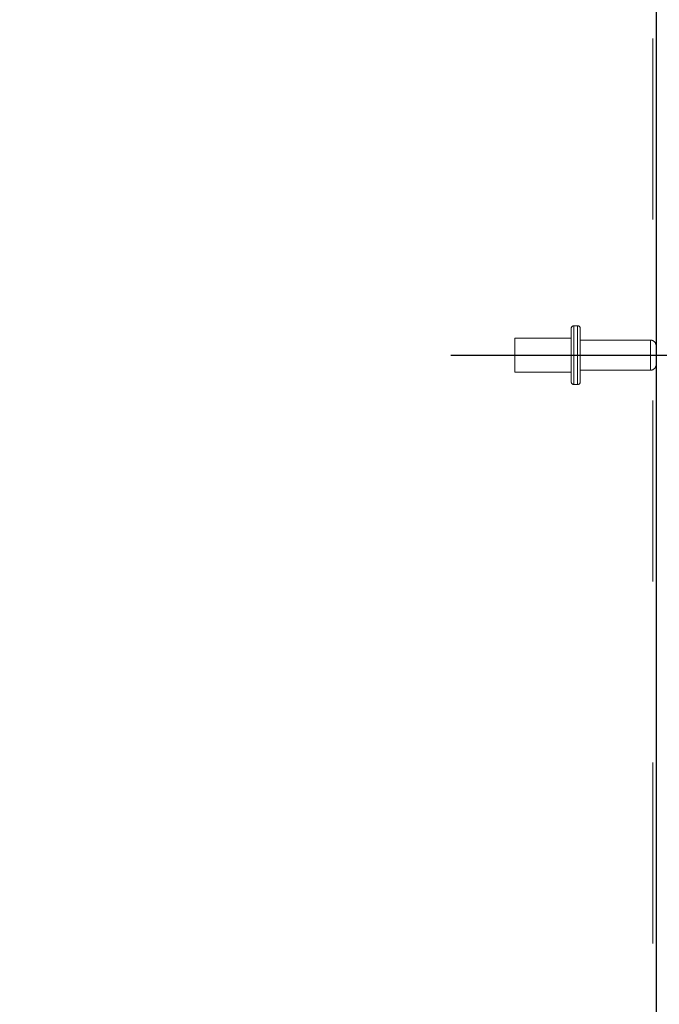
# Model space of a CAD drawing. Header units: inches. Extents: x 0.2 to 10.8, y 0.2 to 8.2.
# Tile 168 of 176: x 6.356 to 6.709, y 4.654 to 5.198. Entities that reach past the tile are written whole.
import ezdxf

# ---------------------------------------------------------------- set-up
doc = ezdxf.new("R2010")
doc.units = ezdxf.units.IN
doc.header["$MEASUREMENT"] = 0
doc.linetypes.add('CENTERX2', pattern=[0.8, 0.5, -0.1, 0.1, -0.1])
doc.linetypes.add('HIDDEN', pattern=[0.075, 0.05, -0.025])
doc.layers.add('CENTER', color=40, linetype='CENTERX2')
doc.layers.add('DIMENSIONS', color=140, linetype='Continuous')
doc.styles.add('SLDTEXTSTYLE0', font='TXT', dxfattribs={"width": 0.7})
doc.dimstyles.new('SLDDIMSTYLE1', dxfattribs={"dimtxt": 0.084961, "dimasz": 0.13, "dimexe": 0, "dimexo": 0.0625, "dimgap": 0.02124, "dimtad": 0, "dimtih": 1, "dimtoh": 1, "dimlfac": 20, "dimrnd": 1e-09, "dimzin": 12, "dimdsep": 46, "dimtxsty": 'SLDTEXTSTYLE0', "dimsah": 1, "dimcen": 0.09, "dimadec": 0, "dimazin": 3, "dimtfac": 1, "dimtmove": 0, "dimatfit": 0, "dimfxl": 0, "dimfrac": 2, "dimtolj": 1, "dimtzin": 12, "dimarcsym": 0})
doc.dimstyles.new('SLDDIMSTYLE5', dxfattribs={"dimtxt": 0.084961, "dimasz": 0.13, "dimexe": 0, "dimexo": 0.0625, "dimgap": 0.02124, "dimtad": 0, "dimtih": 1, "dimtoh": 1, "dimdec": 4, "dimlfac": 20, "dimzin": 12, "dimdsep": 46, "dimtxsty": 'SLDTEXTSTYLE0', "dimsah": 1, "dimcen": 0.09, "dimadec": 0, "dimazin": 3, "dimtfac": 1, "dimtdec": 0, "dimtofl": 0, "dimtmove": 0, "dimatfit": 3, "dimfxl": 0, "dimfrac": 2, "dimtolj": 1, "dimtzin": 12, "dimarcsym": 0})

# ---------------------------------------------------------------- blocks, each defined once
blk = doc.blocks.new('_D_18')
at = {"layer": 'DIMENSIONS'}
for p, q in [((7.10499, 5.39145), (7.10499, 5.64145)), ((6.75614, 5.39145), (7.22999, 5.39145)), ((6.94341, 5.2078), (6.91488, 5.2078)), ((6.91488, 5.2078), (6.91488, 5.07277)), ((7.26656, 5.2078), (7.29509, 5.2078)), ((7.29509, 5.2078), (7.29509, 5.07277)), ((6.91488, 5.07277), (6.94341, 5.07277)), ((7.29509, 5.07277), (7.26656, 5.07277)), ((6.79972, 5.01239), (7.22999, 5.01239)), ((7.10499, 5.01239), (7.10499, 4.76239))]:
    blk.add_line(p, q, dxfattribs=at)
for points in [[(7.10499, 5.39145), (7.12499, 5.52145), (7.08499, 5.52145)], [(7.10499, 5.01239), (7.08499, 4.88239), (7.12499, 4.88239)]]:
    blk.add_solid(points, dxfattribs=at)
at = {"layer": 'DIMENSIONS', "char_height": 0.083333, "attachment_point": 1, "style": 'SLDTEXTSTYLE0'}
for s, insert in [('7.58', (6.97875, 5.33424)), ('192.6', (6.94341, 5.18019))]:
    blk.add_mtext(s, dxfattribs=dict(at, insert=insert))
blk = doc.blocks.new('_D_19')
at = {"layer": 'DIMENSIONS'}
blk.add_line((6.50033, 5.39145), (6.02467, 5.39145), dxfattribs=at)
for points in [[(6.14967, 5.39145), (6.18442, 5.51831), (6.14468, 5.52289)], [(6.2018, 5.15627), (6.25283, 5.03505), (6.28691, 5.05599)]]:
    blk.add_solid(points, dxfattribs=at)
at = {"layer": 'DIMENSIONS', "insert": (6.06126, 5.31468), "char_height": 0.083333, "attachment_point": 1, "style": 'SLDTEXTSTYLE0'}
blk.add_mtext('25°', dxfattribs=at)

msp = doc.modelspace()

# ---------------------------------------------------------------- linework, layer by layer
at = {"color": 7, "linetype": 'HIDDEN', "lineweight": 18}
for p, q in [((6.7058636, 5.3873482), (6.7058636, 2.7504393)), ((6.7058636, 5.3873482), (6.7058636, 2.7504393)), ((6.6608136, 5.0271393), (6.6608136, 5.0123893)), ((6.6643136, 5.0286393), (6.6623136, 5.0286393)), ((6.6623136, 5.0285502), (6.6623136, 4.9962283)), ((6.6623136, 5.0285502), (6.6623136, 4.9962283)), ((6.6623136, 5.0285502), (6.6623136, 4.9962283)), ((6.6643136, 5.0285502), (6.6643136, 4.9962283)), ((6.6643136, 5.0285502), (6.6643136, 4.9962283)), ((6.6643136, 5.0285502), (6.6643136, 4.9962283)), ((6.6658136, 5.0271393), (6.6658136, 5.0123893)), ((6.6295636, 5.0217643), (6.6295636, 5.0123893)), ((6.6608136, 5.0217643), (6.6295636, 5.0217643)), ((6.7046636, 5.0206893), (6.6658136, 5.0206893)), ((6.7046636, 5.020666), (6.7046636, 5.0041125)), ((6.7046636, 5.020666), (6.7046636, 5.0041125)), ((6.7046636, 5.020666), (6.7046636, 5.0041125)), ((6.6295636, 5.0123893), (6.6295636, 5.0030143)), ((6.6608136, 5.0123893), (6.6608136, 4.9976393)), ((6.6658136, 5.0123893), (6.6658136, 4.9976393)), ((6.6295636, 5.0030143), (6.6608136, 5.0030143)), ((6.6658136, 5.0040893), (6.7046636, 5.0040893)), ((6.6623136, 4.9961393), (6.6643136, 4.9961393))]:
    msp.add_line(p, q, dxfattribs=at)
at = {"color": 7, "linetype": 'Continuous', "lineweight": 25}
msp.add_line((6.7076636, 5.3881876), (6.7076636, 2.7504393), dxfattribs=at)
at = {"color": 7, "linetype": 'HIDDEN', "lineweight": 18}
for centre, radius, start, end in [((6.6623136, 5.0271393), 0.0015, 90, 180), ((6.6643136, 5.0271393), 0.0015, 0, 90), ((6.7046636, 5.0176893), 0.003, 360, 90), ((6.7046636, 5.0070893), 0.003, 270, 0), ((6.6623136, 4.9976393), 0.0015, 180, 270), ((6.6643136, 4.9976393), 0.0015, 270, 0)]:
    msp.add_arc(centre, radius, start, end, dxfattribs=at)
at = {"layer": 'CENTER'}
msp.add_line((6.5943218, 5.0123893), (6.749721, 5.0123893), dxfattribs=at)

# ---------------------------------------------------------------- dimensions: what is measured, and where the dimension line sits
at = {"layer": 'DIMENSIONS'}
dim = msp.add_linear_dim(base=(7.1049869, 5.0123893), p1=(6.7061422, 5.3914503), p2=(6.749721, 5.0123893), angle=90, dimstyle='SLDDIMSTYLE1', dxfattribs=at)
dim.commit()
dim.dimension.update_dxf_attribs({"geometry": '_D_18', "text_midpoint": (7.1049869, 5.2077963), "dimtype": 160})
dim = msp.add_angular_dim_2l(base=(6.1630652, 5.5128282), line1=((6.5503316, 5.3914503), (6.7061422, 5.3914503)), line2=((6.1240512, 5.1200168), (6.7061422, 5.3914503)), dimstyle='SLDDIMSTYLE5', dxfattribs=at)
dim.commit()
dim.dimension.update_dxf_attribs({"geometry": '_D_19', "text_midpoint": (6.1620357, 5.2747739), "dimtype": 162})

doc.saveas('drawing.dxf')
